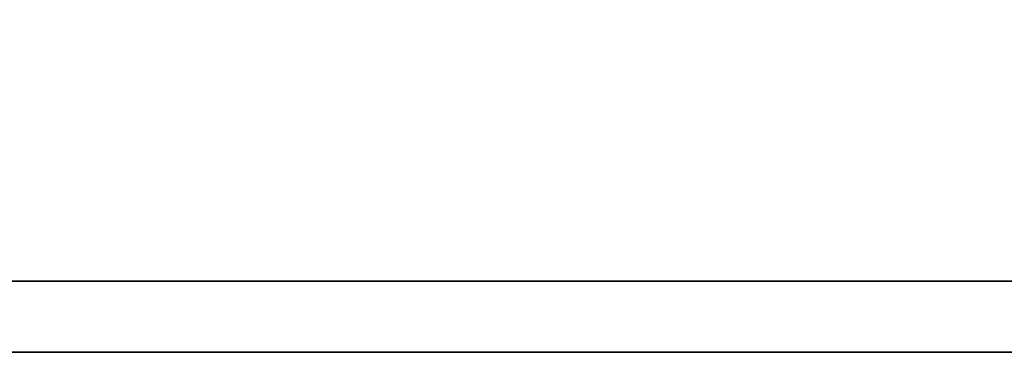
# Model space of a CAD drawing. Header units: millimetres. Extents: x 10 to 313, y 334 to 446.
# Tile 38 of 56: x 229.14 to 232.23, y 366.86 to 367.91. Entities that reach past the tile are written whole.
import ezdxf

# ---------------------------------------------------------------- set-up
doc = ezdxf.new("R2010")
doc.units = ezdxf.units.MM
doc.layers.add('DIM', color=4, linetype='Continuous')
doc.layers.add('layer 1', color=7, linetype='Continuous')

# ---------------------------------------------------------------- blocks, each defined once
blk = doc.blocks.new('TBI MOTION logo(完整正式版)')
at = {"layer": 'layer 1', "color": 22, "lineweight": 35}
blk.add_open_spline([(75.90875, -9.47875), (75.90875, -9.47875), (75.90875, -12.28625), (75.90875, -12.28625), (75.90875, -12.28625), (75.90875, -12.28625), (75.90875, -12.47875), (75.90875, -12.47875), (75.90875, -12.47875), (75.90875, -12.47875), (75.71625, -12.47875), (75.71625, -12.47875), (75.71625, -12.47875), (75.71625, -12.47875), (-88.32875, -12.47875), (-88.32875, -12.47875), (-88.32875, -12.47875), (-88.32875, -12.47875), (-88.32875, -13.29375), (-88.32875, -13.29375), (-88.32875, -13.29375), (-88.32875, -13.29375), (82.89125, -13.29375), (82.89125, -13.29375), (82.89125, -13.29375), (82.89125, -13.29375), (75.90875, -9.47875), (75.90875, -9.47875)], degree=3, knots=[0, 0, 0, 0, 0.14285714, 0.14285714, 0.14285714, 0.14285715, 0.28571429, 0.28571429, 0.28571429, 0.2857143, 0.42857143, 0.42857143, 0.42857143, 0.42857144, 0.57142857, 0.57142857, 0.57142857, 0.57142858, 0.71428571, 0.71428571, 0.71428571, 0.71428572, 0.85714286, 0.85714286, 0.85714286, 0.85714287, 1, 1, 1, 1], dxfattribs=at)

msp = doc.modelspace()

# ---------------------------------------------------------------- block references
at = {"layer": 'DIM', "color": 7, "xscale": 0.2736514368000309, "yscale": 0.2736514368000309, "zscale": 0.2736514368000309}
msp.add_blockref('TBI MOTION logo(完整正式版)', (239.1407, 370.5016), dxfattribs=at)

doc.saveas('drawing.dxf')
